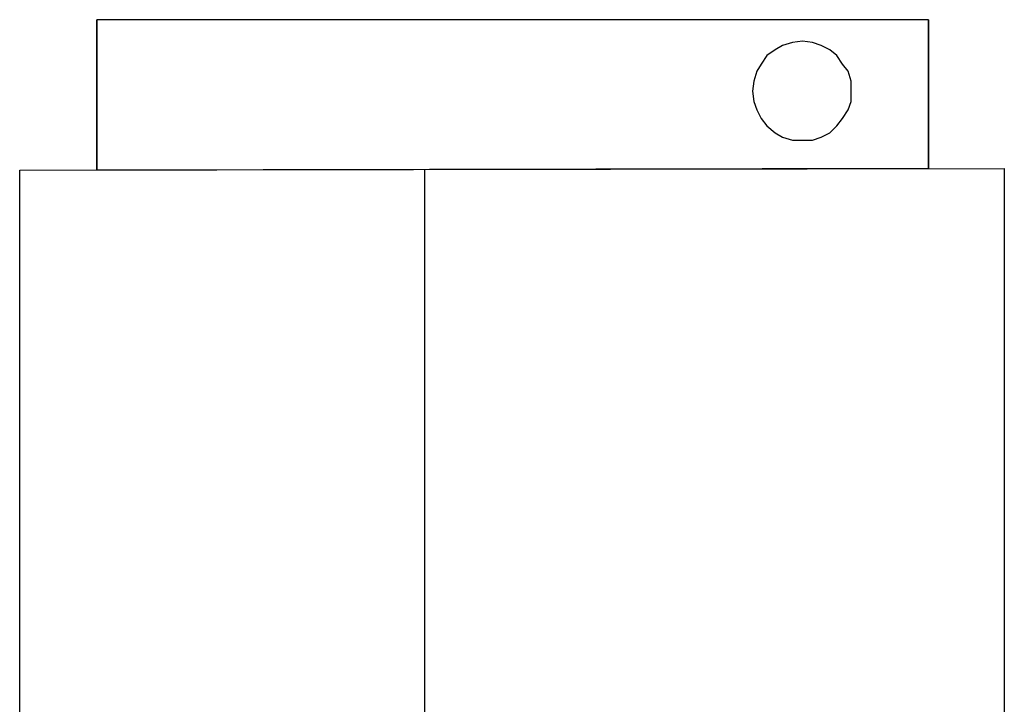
# Model space of a CAD drawing. Header units: millimetres. Extents: x 13115352 to 26511604, y 2875787 to 5794155.
# Tile 16 of 115: x 13125169 to 13126156, y 2881799 to 2882485. Entities that reach past the tile are written whole.
import ezdxf

# ---------------------------------------------------------------- set-up
doc = ezdxf.new("R2010")
doc.units = ezdxf.units.MM
doc.layers.get('0').update_dxf_attribs({"lineweight": 0})

msp = doc.modelspace()

# ---------------------------------------------------------------- linework, layer by layer
at = {"color": 32, "linetype": 'Continuous', "lineweight": 25, "true_color": 0xdd6e00}
msp.add_line((13125574.92, 2881722.79), (13125574.92, 2882334.15), dxfattribs=at)
for points in [[(13126080.07, 2882335.58), (13126080.07, 2882484.83), (13125246.28, 2882484.83), (13125246.28, 2882334.15)], [(13126080.07, 2882484.83), (13126080.07, 2882335.58), (13125246.28, 2882334.15), (13125246.28, 2882484.83)]]:
    msp.add_lwpolyline(points, dxfattribs=at)
for points in [[(13125953.79, 2882463.31), (13125943.74, 2882461.87), (13125933.69, 2882459), (13125926.52, 2882454.7), (13125917.91, 2882448.95), (13125912.17, 2882440.34), (13125907.86, 2882433.17), (13125904.99, 2882423.12), (13125903.56, 2882413.08), (13125904.99, 2882403.03), (13125907.86, 2882394.42), (13125912.17, 2882385.81), (13125917.91, 2882378.63), (13125926.52, 2882371.46), (13125933.69, 2882367.15), (13125943.74, 2882364.28), (13125953.79, 2882364.28), (13125963.83, 2882364.28), (13125972.44, 2882367.15), (13125981.05, 2882371.46), (13125988.23, 2882378.63), (13125993.97, 2882385.81), (13125999.71, 2882394.42), (13126002.58, 2882403.03), (13126002.58, 2882413.08), (13126002.58, 2882423.12), (13125999.71, 2882433.17), (13125993.97, 2882440.34), (13125988.23, 2882448.95), (13125981.05, 2882454.7), (13125972.44, 2882459), (13125963.83, 2882461.87)], [(13125953.79, 2882463.31), (13125943.74, 2882461.87), (13125933.69, 2882459), (13125926.52, 2882454.7), (13125917.91, 2882448.95), (13125912.17, 2882440.34), (13125907.86, 2882433.17), (13125904.99, 2882423.12), (13125903.56, 2882413.08), (13125904.99, 2882403.03), (13125907.86, 2882394.42), (13125912.17, 2882385.81), (13125917.91, 2882378.63), (13125926.52, 2882371.46), (13125933.69, 2882367.15), (13125943.74, 2882364.28), (13125953.79, 2882364.28), (13125963.83, 2882364.28), (13125972.44, 2882367.15), (13125981.05, 2882371.46), (13125988.23, 2882378.63), (13125993.97, 2882385.81), (13125999.71, 2882394.42), (13126002.58, 2882403.03), (13126002.58, 2882413.08), (13126002.58, 2882423.12), (13125999.71, 2882433.17), (13125993.97, 2882440.34), (13125988.23, 2882448.95), (13125981.05, 2882454.7), (13125972.44, 2882459), (13125963.83, 2882461.87)], [(13125168.79, 2881721.36), (13125168.79, 2882334.15), (13126156.13, 2882335.58), (13126156.13, 2881722.79)]]:
    msp.add_lwpolyline(points, close=True, dxfattribs=at)

doc.saveas('drawing.dxf')
